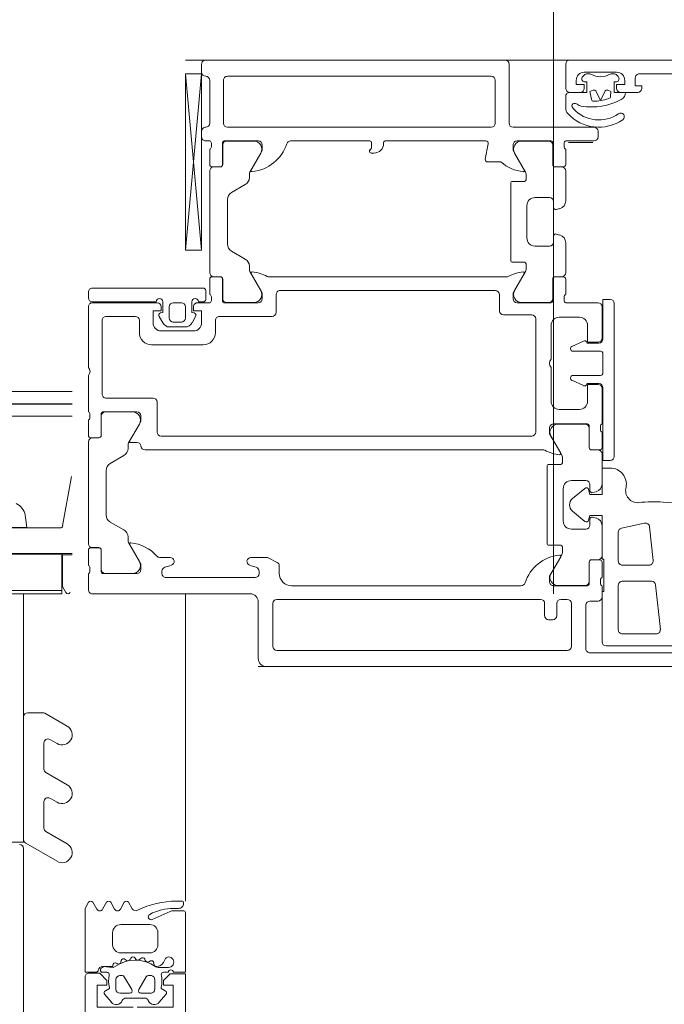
# Model space of a CAD drawing. Header units: centimetres. Extents: x -1631 to 21770, y -8842 to 3590.
# Tile 33 of 142: x 336 to 344, y 1008 to 1020. Entities that reach past the tile are written whole.
import ezdxf

# ---------------------------------------------------------------- set-up
doc = ezdxf.new("R2010")
doc.units = ezdxf.units.CM
doc.linetypes.add('Dash', pattern=[60, 30, -30])
for name, color, linetype, lineweight in [('A-DETL', 90, 'Continuous', 9), ('A-DETL-GENF', 92, 'Continuous', 9), ('A-DOOR', 31, 'Continuous', 13), ('A-GLAZ-CWMG', 51, 'Continuous', 9), ('A-WALL-IDEN', 211, 'Continuous', 13)]:
    doc.layers.add(name, color=color, linetype=linetype, lineweight=lineweight)

# ---------------------------------------------------------------- blocks, each defined once
blk = doc.blocks.new('Schueco_FWS_ADS-75-SimplySmart_inw_Family-02 - FWS SI insert unit 90-2368450-6_piętro IV __13_80 m_ - stan projektowany')
at = {"layer": 'A-DETL-GENF'}
for p, q in [((74.6, 0.9), (-74.6, 0.9)), ((-75.5, -6.6), (75.5, -6.6))]:
    blk.add_line(p, q, dxfattribs=at)
at = {"layer": 'A-DOOR'}
for p, q in [((68.35, 0.9), (74.5, 0.9)), ((74.6, 0.8), (74.6, 0.1)), ((70.5, 0.73), (69.21, 0.73)), ((69.45, 0.645), (70.3, 0.645)), ((70.55, 0.14), (70.55, 0.68)), ((70.73, 0.65), (70.73, 0.12)), ((74.37, 0.7), (70.78, 0.7)), ((74.42, 0.12), (74.42, 0.65)), ((70.1, 0.495), (69.68, 0.495)), ((69.63, 0.44), (69.688, -0.11)), ((70.15, -0.105), (70.15, 0.445)), ((70.91, 0.12), (70.91, 0.27)), ((70.96, 0.32), (71.01, 0.32)), ((71.06, 0.27), (71.06, 0.12)), ((70.35, -0.1), (70.35, 0.04)), ((70.4, 0.09), (70.5, 0.09)), ((70.78, 0.07), (70.86, 0.07)), ((71.11, 0.07), (74.37, 0.07)), ((70.509, -0.12), (70.509, -0.39)), ((70.95, -0.1), (70.529, -0.1)), ((70.56, -0.101), (70.894, -0.101)), ((74.19, -0.1), (71.35, -0.1)), ((74.7, 0), (76.65, 0)), ((76.7, -0.05), (76.7, -0.25)), ((69.738, -0.155), (70.1, -0.155)), ((70.35, -0.39), (70.35, -0.2)), ((70.37, -0.172), (70.37, -0.128)), ((70.51, -0.391), (70.51, -0.151)), ((75.74, -0.2), (74.64, -0.2)), ((70.1, -0.355), (69.769, -0.355)), ((70.981, -0.251), (70.847, -0.484)), ((74.34, -0.344), (74.34, -0.25)), ((74.59, -0.25), (74.59, -0.28)), ((74.625, -0.328), (74.705, -0.352)), ((75.675, -0.352), (75.755, -0.328)), ((75.79, -0.28), (75.79, -0.25)), ((76.521, -0.25), (76.1, -0.25)), ((76.156, -0.251), (76.49, -0.251)), ((76.54, -0.301), (76.54, -0.541)), ((76.541, -0.54), (76.541, -0.27)), ((76.68, -0.278), (76.68, -0.322)), ((76.7, -0.35), (76.7, -0.54)), ((69.72, -0.41), (69.764, -0.829)), ((70.15, -0.763), (70.15, -0.405)), ((70.35, -0.841), (70.35, -0.471)), ((70.479, -0.42), (70.38, -0.42)), ((70.4, -0.421), (70.48, -0.421)), ((74.476, -0.445), (74.367, -0.389)), ((74.69, -0.45), (74.499, -0.45)), ((75.817, -0.45), (75.69, -0.45)), ((76.203, -0.634), (76.069, -0.401)), ((70.84, -0.509), (70.84, -0.58)), ((70.86, -0.6), (71.01, -0.6)), ((76.57, -0.571), (76.65, -0.571)), ((76.67, -0.57), (76.571, -0.57)), ((71.03, -0.62), (71.03, -1.58)), ((76.21, -0.703), (76.21, -0.659)), ((76.7, -0.621), (76.7, -1.879)), ((69.824, -0.872), (70.11, -0.811)), ((70.5, -0.85), (70.5, -0.925)), ((70.73, -0.8), (70.55, -0.8)), ((76.43, -0.888), (76.26, -0.79)), ((70.469, -0.949), (70.424, -0.937)), ((70.564, -0.896), (70.716, -1.023)), ((70.83, -1.3), (70.83, -0.9)), ((76.48, -1.525), (76.48, -0.975)), ((70.716, -1.177), (70.564, -1.304)), ((70.424, -1.263), (70.469, -1.251)), ((70.5, -1.275), (70.5, -1.35)), ((70.35, -1.729), (70.35, -1.359)), ((70.55, -1.4), (70.73, -1.4)), ((70.2, -3.59), (70.2, -1.7)), ((70.84, -1.62), (70.84, -1.691)), ((71.01, -1.6), (70.86, -1.6)), ((76.26, -1.71), (76.43, -1.612)), ((70.35, -2), (70.35, -1.81)), ((70.38, -1.78), (70.479, -1.78)), ((70.48, -1.779), (70.4, -1.779)), ((70.509, -1.81), (70.509, -2.08)), ((70.51, -2.049), (70.51, -1.809)), ((70.847, -1.716), (70.981, -1.949)), ((71.083, -1.78), (76, -1.78)), ((76.21, -1.841), (76.21, -1.797)), ((76.069, -2.099), (76.203, -1.866)), ((76.099, -1.87), (76.176, -1.87)), ((76.65, -1.929), (76.57, -1.929)), ((76.571, -1.93), (76.67, -1.93)), ((70.37, -2.072), (70.37, -2.028)), ((71.17, -2), (71.17, -3.4)), ((75.8, -1.95), (71.22, -1.95)), ((75.85, -2.37), (75.85, -2)), ((76.54, -1.959), (76.54, -2.199)), ((76.541, -2.23), (76.541, -1.96)), ((76.7, -1.96), (76.7, -2.15)), ((70.35, -2.54), (70.35, -2.1)), ((70.529, -2.1), (70.95, -2.1)), ((70.894, -2.099), (70.56, -2.099)), ((76.68, -2.178), (76.68, -2.222)), ((70.88, -2.28), (70.63, -2.28)), ((76.1, -2.25), (76.521, -2.25)), ((76.49, -2.249), (76.156, -2.249)), ((76.7, -2.25), (76.7, -2.7)), ((70.98, -2.8), (70.98, -2.38)), ((76.48, -2.42), (75.9, -2.42)), ((76.53, -3.38), (76.53, -2.47)), ((70.39, -2.6), (70.54, -2.6)), ((70.581, -2.574), (70.723, -2.64)), ((70.74, -2.667), (70.74, -2.67)), ((70.34, -2.73), (70.34, -2.97)), ((70.71, -2.7), (70.37, -2.7)), ((76.7, -2.8), (76.7, -3.55)), ((70.98, -3.32), (70.98, -2.9)), ((70.37, -3), (70.71, -3)), ((70.74, -3.03), (70.74, -3.033)), ((70.35, -3.55), (70.35, -3.16)), ((70.54, -3.1), (70.39, -3.1)), ((70.723, -3.06), (70.581, -3.126)), ((75.28, -3.08), (75.92, -3.08)), ((75.13, -3.38), (75.13, -3.23)), ((75.8, -3.25), (75.4, -3.25)), ((76.07, -3.23), (76.07, -3.38)), ((75.419, -3.35), (75.374, -3.429)), ((75.694, -3.3), (75.506, -3.3)), ((75.65, -3.36), (75.55, -3.36)), ((75.826, -3.429), (75.781, -3.35)), ((70.63, -3.42), (70.88, -3.42)), ((71.22, -3.45), (71.57, -3.45)), ((71.62, -3.5), (71.62, -3.7)), ((74.38, -3.7), (74.38, -3.48)), ((74.43, -3.43), (75.08, -3.43)), ((75.5, -3.41), (75.5, -3.55)), ((75.7, -3.55), (75.7, -3.41)), ((76.12, -3.43), (76.48, -3.43)), ((70.8, -3.6), (70.4, -3.6)), ((70.82, -3.672), (70.82, -3.628)), ((70.959, -3.62), (70.959, -3.89)), ((70.96, -3.651), (70.96, -3.891)), ((71.4, -3.6), (70.979, -3.6)), ((71.344, -3.601), (71.01, -3.601)), ((75.021, -3.6), (74.6, -3.6)), ((74.656, -3.601), (74.99, -3.601)), ((75.04, -3.651), (75.04, -3.891)), ((75.041, -3.89), (75.041, -3.62)), ((75.18, -3.628), (75.18, -3.672)), ((75.35, -3.6), (75.2, -3.6)), ((75.25, -3.64), (75.25, -3.75)), ((75.34, -3.61), (75.28, -3.61)), ((75.55, -3.6), (75.65, -3.6)), ((76.65, -3.6), (75.85, -3.6)), ((76.65, -3.61), (75.86, -3.61)), ((70.8, -3.89), (70.8, -3.7)), ((71.297, -3.984), (71.431, -3.751)), ((71.67, -3.75), (74.33, -3.75)), ((74.703, -3.984), (74.569, -3.751)), ((75.2, -3.7), (75.2, -3.89)), ((76.7, -3.73), (76.7, -3.66)), ((75.28, -3.78), (76.65, -3.78)), ((70.8, -3.971), (70.8, -4.341)), ((70.929, -3.92), (70.83, -3.92)), ((70.93, -3.921), (70.85, -3.921)), ((71.29, -4.08), (71.29, -4.009)), ((74.467, -3.92), (71.533, -3.92)), ((74.71, -4.053), (74.71, -4.009)), ((75.07, -3.921), (75.15, -3.921)), ((75.17, -3.92), (75.071, -3.92)), ((75.2, -3.971), (75.2, -5.229)), ((71.46, -4.1), (71.31, -4.1)), ((71.48, -5.08), (71.48, -4.12)), ((74.93, -4.238), (74.76, -4.14)), ((75.3, -4.249), (75.5, -6.43)), ((70.95, -4.425), (70.95, -4.35)), ((71, -4.3), (71.18, -4.3)), ((74.98, -4.875), (74.98, -4.325)), ((70.874, -4.437), (70.919, -4.449)), ((71.28, -4.4), (71.28, -4.8)), ((70.8, -4.859), (70.8, -5.229)), ((70.919, -4.751), (70.874, -4.763)), ((70.95, -4.85), (70.95, -4.775)), ((71.18, -4.9), (71, -4.9)), ((74.76, -5.06), (74.93, -4.962)), ((71.31, -5.1), (71.46, -5.1)), ((71.29, -5.191), (71.29, -5.12)), ((71.431, -5.449), (71.297, -5.216)), ((74.569, -5.449), (74.703, -5.216)), ((74.71, -5.191), (74.71, -5.147)), ((70.8, -5.5), (70.8, -5.31)), ((70.83, -5.28), (70.929, -5.28)), ((70.85, -5.279), (70.93, -5.279)), ((70.959, -5.31), (70.959, -5.58)), ((70.96, -5.309), (70.96, -5.549)), ((71.6, -5.34), (71.764, -5.34)), ((75.04, -5.309), (75.04, -5.549)), ((75.041, -5.58), (75.041, -5.31)), ((75.15, -5.279), (75.07, -5.279)), ((75.071, -5.28), (75.17, -5.28)), ((75.2, -5.31), (75.2, -5.5)), ((71.794, -5.376), (71.757, -5.564)), ((73.17, -5.45), (73.205, -5.45)), ((70.45, -5.6), (70.8, -5.6)), ((70.765, -5.58), (70.465, -5.58)), ((70.82, -5.572), (70.82, -5.528)), ((70.979, -5.6), (71.4, -5.6)), ((71.01, -5.599), (71.344, -5.599)), ((71.786, -5.6), (73.03, -5.6)), ((73.05, -5.58), (73.05, -5.57)), ((73.22, -5.6), (74.2, -5.6)), ((74.6, -5.6), (75.021, -5.6)), ((74.99, -5.599), (74.656, -5.599)), ((75.18, -5.528), (75.18, -5.572)), ((75.2, -5.6), (75.25, -5.6)), ((70.4, -5.72), (70.4, -5.65)), ((75.3, -5.65), (75.3, -5.72)), ((71.45, -5.77), (70.45, -5.77)), ((71.5, -6.55), (71.5, -5.82)), ((71.67, -5.82), (71.67, -6.35)), ((74.98, -5.77), (71.72, -5.77)), ((75.03, -6.35), (75.03, -5.82)), ((75.2, -5.82), (75.2, -6.35)), ((69.91, -6.2), (70.12, -6.2)), ((70.62, -6.2), (70.75, -6.2)), ((70.8, -6.25), (70.8, -6.55)), ((68.6, -6.43), (69.89, -6.43)), ((70.176, -6.421), (70.152, -6.397)), ((70.17, -6.45), (70.57, -6.45)), ((70.227, -6.43), (70.197, -6.43)), ((70.543, -6.43), (70.513, -6.43)), ((70.588, -6.397), (70.564, -6.421)), ((71.72, -6.4), (74.98, -6.4)), ((75.3, -6.45), (75.3, -6.55)), ((75.25, -6.6), (71.55, -6.6))]:
    blk.add_line(p, q, dxfattribs=at)
at = {"layer": 'A-DOOR', "flags": 128}
for points in [[(70.35, 0.595), (70.35, -0.03), (70.33, -0.03), (70.33, -0.43), (70.35, -0.43), (70.35, -0.97), (70.5, -0.97), (70.516, -0.911)], [(70.862, -0.459), (71, -0.22), (71, -0.15)], [(76.05, -0.3), (76.05, -0.37), (76.188, -0.609)], [(70.516, -1.289), (70.5, -1.23), (70.35, -1.23), (70.35, -1.555), (70.25, -1.555)], [(70.25, -1.65), (70.34, -1.65), (70.34, -2.55)], [(71, -2.05), (71, -1.98), (70.862, -1.741)], [(76.188, -1.891), (76.05, -2.13), (76.05, -2.2)], [(70.53, -2.38), (70.53, -2.59), (70.4, -2.59)], [(70.34, -3.15), (70.34, -3.64), (70.25, -3.64)], [(70.4, -3.11), (70.53, -3.11), (70.53, -3.32)], [(75.3, -3.35), (75.3, -3.5), (75.4, -3.5), (75.4, -3.55)], [(75.8, -3.55), (75.8, -3.5), (75.9, -3.5), (75.9, -3.35)], [(75.392, -3.473), (75.42, -3.48), (75.42, -3.61)], [(75.78, -3.61), (75.78, -3.48), (75.808, -3.473)], [(71.312, -3.959), (71.45, -3.72), (71.45, -3.65)], [(74.55, -3.65), (74.55, -3.72), (74.688, -3.959)], [(75.5, -4.249), (75.5, -6.43), (75.3, -6.43), (75.3, -4.249), (75.5, -4.249), (75.3, -6.43)], [(71.45, -5.55), (71.45, -5.48), (71.312, -5.241)], [(74.688, -5.241), (74.55, -5.48), (74.55, -5.55)], [(73.225, -5.47), (73.225, -5.477), (73.2, -5.51), (73.2, -5.58)], [(70.8, -6.006), (70.8, -6.015), (70.8, -6.15)], [(70.75, -6.6), (62.1, -6.6), (62.1, -6.26), (62.21, -6.15), (62.27, -6.15), (62.27, -6.32)], [(70.17, -6.33), (70.2, -6.33), (70.2, -6.2), (70.06, -6.2)], [(70.75, -6.2), (70.54, -6.2), (70.54, -6.33), (70.57, -6.33)], [(69.94, -6.38), (69.94, -6.28), (69.86, -6.28), (69.86, -6.25)], [(70.17, -6.25), (70.17, -6.3), (70.07, -6.3), (70.07, -6.35)], [(70.67, -6.35), (70.67, -6.3), (70.57, -6.3), (70.57, -6.25)]]:
    blk.add_lwpolyline(points, dxfattribs=at)
for points in [[(70.28, -6.227), (70.24, -6.213), (70.246, -6.149), (70.24, -6.213)], [(70.423, -6.212), (70.37, -6.099), (70.317, -6.212), (70.37, -6.099)], [(70.483, -6.115), (70.5, -6.213), (70.46, -6.227), (70.5, -6.213)]]:
    blk.add_lwpolyline(points, close=True, dxfattribs=at)
at = {"layer": 'A-DOOR'}
for centre, radius, start, end in [((74.5, 0.8), 0.1, 360, 90), ((70.3, 0.595), 0.05, 0, 90), ((70.5, 0.68), 0.05, 360, 90), ((70.78, 0.65), 0.05, 90, 180), ((74.37, 0.65), 0.05, 0, 90), ((69.68, 0.445), 0.05, 90, 186), ((70.1, 0.445), 0.05, 360, 90), ((70.96, 0.27), 0.05, 90, 180), ((71.01, 0.27), 0.05, 360, 90), ((70.5, 0.14), 0.05, 270, 360), ((70.4, 0.04), 0.05, 90, 180), ((70.78, 0.12), 0.05, 180, 270), ((70.86, 0.12), 0.05, 270, 360), ((71.11, 0.12), 0.05, 180, 270), ((74.37, 0.12), 0.05, 270, 360), ((74.7, 0.1), 0.1, 180, 270), ((69.738, -0.105), 0.05, 186, 270), ((70.1, -0.105), 0.05, 270, 0), ((70.34, -0.128), 0.03, 360, 70.5288), ((70.529, -0.12), 0.02, 90, 180), ((70.56, -0.151), 0.05, 90, 180), ((70.894, -0.201), 0.1, 330, 90), ((70.95, -0.15), 0.05, 360, 90), ((71.35, -0.15), 0.05, 90, 162.2516), ((74.19, -0.25), 0.15, 360, 90), ((76.65, -0.05), 0.05, 360, 90), ((70.34, -0.172), 0.03, 289.4712, 360), ((70.826, 0.018), 0.5, 275.6226, 342.2516), ((74.64, -0.25), 0.05, 90, 180), ((75.74, -0.25), 0.05, 360, 90), ((69.769, -0.405), 0.05, 90, 186), ((70.1, -0.405), 0.05, 360, 90), ((74.39, -0.344), 0.05, 180, 243), ((74.64, -0.28), 0.05, 180, 253), ((74.69, -0.4), 0.05, 270, 73), ((75.69, -0.4), 0.05, 107, 270), ((75.74, -0.28), 0.05, 287, 360), ((76.1, -0.3), 0.05, 90, 180), ((76.156, -0.351), 0.1, 90, 210), ((76.49, -0.301), 0.05, 360, 90), ((76.521, -0.27), 0.02, 360, 90), ((76.71, -0.278), 0.03, 109.4712, 180), ((76.71, -0.322), 0.03, 180, 250.5288), ((70.38, -0.39), 0.03, 180, 270), ((70.4, -0.471), 0.05, 90, 180), ((70.479, -0.39), 0.03, 270, 360), ((70.48, -0.391), 0.03, 270, 360), ((70.89, -0.509), 0.05, 150, 180), ((70.874, -0.466), 0.0138, 150, 275.6226), ((74.499, -0.4), 0.05, 243, 270), ((75.817, -0.5), 0.05, 41.9139, 90), ((76.226, -0.133), 0.5, 221.9139, 264.0801), ((70.86, -0.58), 0.02, 180, 270), ((71.01, -0.62), 0.02, 360, 90), ((76.57, -0.541), 0.03, 180, 270), ((76.571, -0.54), 0.03, 180, 270), ((76.65, -0.621), 0.05, 360, 90), ((76.67, -0.54), 0.03, 270, 360), ((76.176, -0.616), 0.0138, 264.0801, 30), ((76.16, -0.659), 0.05, 0, 30), ((76.31, -0.703), 0.1, 180, 240), ((69.813, -0.823), 0.05, 186, 282), ((70.1, -0.763), 0.05, 282, 360), ((70.45, -0.841), 0.1, 180, 255), ((70.55, -0.85), 0.05, 90, 180), ((70.73, -0.9), 0.1, 360, 90), ((70.475, -0.925), 0.025, 255, 360), ((70.545, -0.919), 0.03, 50, 165.0049), ((76.38, -0.975), 0.1, 360, 60), ((69.735, 1.362), 2.5, 256.469, 266.7837), ((70.652, -1.1), 0.1, 310, 50), ((69.707, 0.863), 2, 266.7837, 275.3952), ((69.909, -1.277), 0.15, 344.3113, 95.3952), ((70.25, -1.355), 0.2, 169.3496, 270), ((70.45, -1.359), 0.1, 105, 180), ((70.475, -1.275), 0.025, 0, 105), ((70.545, -1.281), 0.03, 194.9951, 310), ((70.73, -1.3), 0.1, 270, 360), ((70.55, -1.35), 0.05, 180, 270), ((71.01, -1.58), 0.02, 270, 0), ((76.38, -1.525), 0.1, 300, 360), ((70.25, -1.7), 0.05, 90, 180), ((70.86, -1.62), 0.02, 90, 180), ((70.89, -1.691), 0.05, 180, 210), ((70.4, -1.729), 0.05, 180, 270), ((70.38, -1.81), 0.03, 90, 180), ((70.479, -1.81), 0.03, 0, 90), ((70.48, -1.809), 0.03, 0, 90), ((70.874, -1.734), 0.0138, 84.6714, 210), ((70.829, -2.218), 0.5, 62.5097, 84.6714), ((71.083, -1.73), 0.05, 242.5097, 270), ((76, -1.83), 0.05, 5.7392, 90), ((76.099, -1.82), 0.05, 185.7392, 270), ((76.31, -1.797), 0.1, 120, 180), ((76.176, -1.884), 0.0138, 330, 90), ((76.16, -1.841), 0.05, 330, 360), ((76.57, -1.959), 0.03, 90, 180), ((76.571, -1.96), 0.03, 90, 180), ((76.65, -1.879), 0.05, 270, 360), ((76.67, -1.96), 0.03, 0, 90), ((70.34, -2.028), 0.03, 360, 70.5288), ((70.56, -2.049), 0.05, 180, 270), ((70.894, -1.999), 0.1, 270, 30), ((70.95, -2.05), 0.05, 270, 0), ((71.22, -2), 0.05, 90, 180), ((75.8, -2), 0.05, 0, 90), ((70.34, -2.072), 0.03, 289.4712, 0), ((70.529, -2.08), 0.02, 180, 270), ((76.156, -2.149), 0.1, 150, 270), ((76.71, -2.178), 0.03, 109.4712, 180), ((70.63, -2.38), 0.1, 90, 180), ((70.88, -2.38), 0.1, 360, 90), ((76.1, -2.2), 0.05, 180, 270), ((76.49, -2.199), 0.05, 270, 360), ((76.521, -2.23), 0.02, 270, 360), ((76.71, -2.222), 0.03, 180, 250.5288), ((75.9, -2.37), 0.05, 180, 270), ((76.48, -2.47), 0.05, 360, 90), ((70.39, -2.55), 0.05, 180, 270), ((70.4, -2.54), 0.05, 180, 270), ((70.568, -2.601), 0.03, 65, 158.2882), ((70.71, -2.67), 0.03, 270, 0), ((70.71, -2.667), 0.03, 0, 65), ((70.37, -2.73), 0.03, 90, 180), ((70.927, -2.85), 0.0725, 316.3972, 43.6028), ((76.752, -2.75), 0.0725, 136.3972, 223.6028), ((70.37, -2.97), 0.03, 180, 270), ((70.71, -3.03), 0.03, 0, 90), ((70.71, -3.033), 0.03, 295, 0), ((70.39, -3.15), 0.05, 90, 180), ((70.4, -3.16), 0.05, 90, 180), ((70.568, -3.099), 0.03, 201.7118, 295), ((75.28, -3.23), 0.15, 90, 180), ((75.92, -3.23), 0.15, 360, 90), ((75.4, -3.35), 0.1, 90, 180), ((75.8, -3.35), 0.1, 360, 90), ((70.63, -3.32), 0.1, 180, 270), ((70.88, -3.32), 0.1, 270, 360), ((71.22, -3.4), 0.05, 180, 270), ((75.08, -3.38), 0.05, 270, 0), ((75.506, -3.4), 0.1, 90, 150), ((75.55, -3.41), 0.05, 90, 180), ((75.65, -3.41), 0.05, 0, 90), ((75.694, -3.4), 0.1, 30, 90), ((76.12, -3.38), 0.05, 180, 270), ((76.48, -3.38), 0.05, 270, 0), ((71.57, -3.5), 0.05, 0, 90), ((74.43, -3.48), 0.05, 90, 180), ((75.4, -3.444), 0.03, 150, 255), ((75.8, -3.444), 0.03, 285, 30), ((70.25, -3.59), 0.05, 180, 270), ((70.4, -3.55), 0.05, 180, 270), ((70.79, -3.628), 0.03, 0, 70.5288), ((70.979, -3.62), 0.02, 90, 180), ((71.01, -3.651), 0.05, 90, 180), ((71.344, -3.701), 0.1, 330, 90), ((71.4, -3.65), 0.05, 0, 90), ((74.6, -3.65), 0.05, 90, 180), ((74.656, -3.701), 0.1, 90, 210), ((74.99, -3.651), 0.05, 0, 90), ((75.021, -3.62), 0.02, 0, 90), ((75.21, -3.628), 0.03, 109.4712, 180), ((75.28, -3.64), 0.03, 90, 180), ((75.38, -3.61), 0.04, 180, 0), ((75.35, -3.55), 0.05, 270, 0), ((75.55, -3.55), 0.05, 180, 270), ((75.65, -3.55), 0.05, 270, 360), ((75.82, -3.61), 0.04, 180, 0), ((75.85, -3.55), 0.05, 180, 270), ((76.65, -3.55), 0.05, 270, 0), ((76.65, -3.66), 0.05, 0, 90), ((70.79, -3.672), 0.03, 289.4712, 0), ((71.67, -3.7), 0.05, 180, 270), ((74.33, -3.7), 0.05, 270, 0), ((75.21, -3.672), 0.03, 180, 250.5288), ((75.28, -3.75), 0.03, 180, 270), ((76.65, -3.73), 0.05, 270, 0), ((70.83, -3.89), 0.03, 180, 270), ((70.929, -3.89), 0.03, 270, 0), ((70.93, -3.891), 0.03, 270, 0), ((75.07, -3.891), 0.03, 180, 270), ((75.071, -3.89), 0.03, 180, 270), ((75.17, -3.89), 0.03, 270, 0), ((70.85, -3.971), 0.05, 90, 180), ((71.34, -4.009), 0.05, 150, 180), ((71.324, -3.966), 0.0138, 150, 275.3286), ((71.279, -3.482), 0.5, 275.3286, 297.4903), ((71.533, -3.97), 0.05, 90, 117.4903), ((74.467, -3.97), 0.05, 62.5097, 90), ((74.721, -3.482), 0.5, 242.5097, 264.6714), ((74.676, -3.966), 0.0138, 264.6714, 30), ((74.66, -4.009), 0.05, 0, 30), ((75.15, -3.971), 0.05, 0, 90), ((71.31, -4.08), 0.02, 180, 270), ((71.46, -4.12), 0.02, 0, 90), ((74.81, -4.053), 0.1, 180, 240), ((74.88, -4.325), 0.1, 360, 60), ((70.9, -4.341), 0.1, 180, 255), ((71, -4.35), 0.05, 90, 180), ((71.18, -4.4), 0.1, 0, 90), ((70.925, -4.425), 0.025, 255, 0), ((70.9, -4.859), 0.1, 105, 180), ((70.925, -4.775), 0.025, 0, 105), ((71, -4.85), 0.05, 180, 270), ((71.18, -4.8), 0.1, 270, 0), ((74.88, -4.875), 0.1, 300, 0), ((71.31, -5.12), 0.02, 90, 180), ((71.46, -5.08), 0.02, 270, 0), ((74.81, -5.147), 0.1, 120, 180), ((70.85, -5.229), 0.05, 180, 270), ((71.34, -5.191), 0.05, 180, 210), ((71.324, -5.234), 0.0138, 83.8593, 210), ((71.272, -5.717), 0.5, 48.9748, 83.8593), ((74.724, -5.718), 0.5, 95.6226, 162.2516), ((74.676, -5.234), 0.0138, 330, 95.6226), ((74.66, -5.191), 0.05, 330, 0), ((75.15, -5.229), 0.05, 270, 0), ((70.83, -5.31), 0.03, 90, 180), ((70.929, -5.31), 0.03, 0, 90), ((70.93, -5.309), 0.03, 0, 90), ((71.764, -5.37), 0.03, 349, 90), ((75.07, -5.309), 0.03, 90, 180), ((75.071, -5.31), 0.03, 90, 180), ((75.17, -5.31), 0.03, 0, 90), ((71.344, -5.499), 0.1, 270, 30), ((73.17, -5.57), 0.12, 90, 180), ((73.205, -5.47), 0.02, 0, 90), ((73.205, -5.477), 0.02, 315, 0), ((74.656, -5.499), 0.1, 150, 270), ((70.45, -5.65), 0.05, 90, 180), ((70.79, -5.528), 0.03, 360, 70.5288), ((70.79, -5.572), 0.03, 289.4712, 360), ((70.979, -5.58), 0.02, 180, 270), ((71.01, -5.549), 0.05, 180, 270), ((71.4, -5.55), 0.05, 270, 0), ((71.786, -5.57), 0.03, 169, 270), ((73.03, -5.58), 0.02, 270, 0), ((73.22, -5.58), 0.02, 180, 270), ((74.2, -5.55), 0.05, 270, 342.2516), ((74.6, -5.55), 0.05, 180, 270), ((74.99, -5.549), 0.05, 270, 0), ((75.021, -5.58), 0.02, 270, 0), ((75.21, -5.528), 0.03, 109.4712, 180), ((75.21, -5.572), 0.03, 180, 250.5288), ((75.25, -5.65), 0.05, 360, 90), ((70.45, -5.72), 0.05, 180, 270), ((75.25, -5.72), 0.05, 270, 0), ((70.391, -6.289), 0.519, 42.3901, 124.8585), ((71.45, -5.82), 0.05, 0, 90), ((71.72, -5.82), 0.05, 90, 180), ((74.98, -5.82), 0.05, 0, 90), ((75.25, -5.82), 0.05, 90, 180), ((70.12, -5.9), 0.045, 124.8585, 304.8585), ((70.391, -6.289), 0.429, 43.162, 124.8585), ((70.7, -6.006), 0.1, 360, 42.3901), ((70.482, -6.81), 0.79, 80.8458, 117.8642), ((70.592, -6.129), 0.1, 49.3398, 80.8458), ((70.69, -6.015), 0.05, 229.3398, 282.6892), ((70.694, -6.035), 0.03, 282.6892, 26.8893), ((70.623, -6.071), 0.11, 26.8893, 43.162), ((70.27, -6.029), 0.53, 360, 1.5104), ((69.91, -6.25), 0.05, 90, 180), ((70.16, -6.2), 0.1, 117.8642, 180), ((70.12, -6.25), 0.05, 0, 90), ((70.275, -6.152), 0.03, 107.4598, 175), ((70.275, -6.152), 0.03, 107.4598, 175), ((70.482, -6.81), 0.72, 98.9885, 107.4598), ((70.482, -6.81), 0.72, 98.9885, 107.4598), ((70.482, -6.81), 0.72, 92.4282, 98.9885), ((70.482, -6.81), 0.72, 92.4282, 98.9885), ((70.453, -6.121), 0.03, 10, 92.4282), ((70.453, -6.121), 0.03, 10, 92.4282), ((70.62, -6.25), 0.05, 90, 180), ((70.75, -6.15), 0.05, 270, 0), ((70.75, -6.25), 0.05, 0, 90), ((70.18, -6.369), 0.04, 104.4775, 225), ((70.29, -6.199), 0.03, 250, 335), ((70.29, -6.199), 0.03, 250, 335), ((70.45, -6.199), 0.03, 205, 290), ((70.45, -6.199), 0.03, 205, 290), ((70.56, -6.369), 0.04, 315, 75.5225), ((69.89, -6.38), 0.05, 270, 0), ((70.17, -6.35), 0.1, 180, 270), ((70.197, -6.4), 0.03, 225, 270), ((70.227, -6.38), 0.05, 270, 297.4893), ((70.37, -6.655), 0.26, 62.5107, 117.4893), ((70.513, -6.38), 0.05, 242.5107, 270), ((70.543, -6.4), 0.03, 270, 315), ((70.57, -6.35), 0.1, 270, 0), ((71.72, -6.35), 0.05, 180, 270), ((74.98, -6.35), 0.05, 270, 0), ((75.25, -6.35), 0.05, 180, 270), ((75.25, -6.45), 0.05, 0, 90), ((70.75, -6.55), 0.05, 270, 360), ((71.55, -6.55), 0.05, 180, 270), ((75.25, -6.55), 0.05, 270, 0)]:
    blk.add_arc(centre, radius, start, end, dxfattribs=at)
blk = doc.blocks.new('Rectangular Mullion - Schueco_FWS-50-SI_Tran_CovCap-20mm_Tran-55mm-2368447-6_piętro IV __13_80 m_ - stan projektowany')
at = {"layer": 'A-GLAZ-CWMG'}
blk.add_line((338.377, 1013.376), (338.377, 1009.576), dxfattribs=at)
blk = doc.blocks.new('Rectangular Mullion - SI_CovCap-20mm_Mull-85mm-V12-6_piętro IV __13_80 m_ - stan projektowany')
at = {"layer": 'A-DETL-GENF'}
for p, q in [((-1.26, 5.95), (-1.26, 4.74)), ((-0.5, 3.15), (-0.5, 5.85)), ((-2.176, 5.051), (-2.258, 4.954)), ((-1.765, 5), (-1.995, 5)), ((-1.502, 4.954), (-1.584, 5.051)), ((-2.12, 4.89), (-2.12, 4.77)), ((-1.95, 4.94), (-2.07, 4.94)), ((-2.016, 4.735), (-1.924, 4.895)), ((-1.836, 4.895), (-1.744, 4.735)), ((-1.69, 4.94), (-1.81, 4.94)), ((-1.64, 4.77), (-1.64, 4.89)), ((-2.23, 4.68), (-2.29, 4.68)), ((-2.07, 4.72), (-2.042, 4.72)), ((-1.718, 4.72), (-1.69, 4.72)), ((-1.464, 4.68), (-1.529, 4.68)), ((-2.29, 4.62), (-2.162, 4.62)), ((-2.227, 4.559), (-2.255, 4.51)), ((-2.107, 4.562), (-2.108, 4.577)), ((-2.048, 4.551), (-2.066, 4.54)), ((-1.997, 4.52), (-2.002, 4.533)), ((-1.933, 4.522), (-1.948, 4.508)), ((-1.877, 4.504), (-1.885, 4.517)), ((-1.816, 4.523), (-1.826, 4.506)), ((-1.756, 4.521), (-1.767, 4.531)), ((-1.702, 4.556), (-1.707, 4.536)), ((-1.646, 4.568), (-1.659, 4.575)), ((-1.7, 4.44), (-2.06, 4.44)), ((-2.16, 4.34), (-2.16, 4.19)), ((-1.6, 4.19), (-1.6, 4.34)), ((-2.31, 3.929), (-2.089, 4.027)), ((-2.06, 4.09), (-1.7, 4.09)), ((-2.48, 3.92), (-2.351, 3.92)), ((-1.744, 3.815), (-1.696, 3.899)), ((-1.625, 3.899), (-1.576, 3.815)), ((-1.524, 3.815), (-1.475, 3.899)), ((-1.404, 3.899), (-1.355, 3.815)), ((-2.476, 3.83), (-2.476, 3.82)), ((-2.456, 3.8), (-2.389, 3.8)), ((-2.355, 3.89), (-2.416, 3.89)), ((-1.843, 3.895), (-1.796, 3.815)), ((-0.913, 3.308), (-0.525, 3.084)), ((-0.775, 2.94), (-1.038, 3.092)), ((-0.5, 3.041), (-0.5, 1.52)), ((-0.75, 2.571), (-0.75, 2.897)), ((-0.913, 2.578), (-0.825, 2.528)), ((-0.775, 2.21), (-1.038, 2.362)), ((-0.75, 1.845), (-0.75, 2.167)), ((-0.913, 1.852), (-0.825, 1.802)), ((-0.762, 1.477), (-1.038, 1.636)), ((-0.55, 1.47), (-0.737, 1.47)), ((-1.09, -1.449), (-0.982, -0.84)), ((-0.953, -0.815), (-0.025, -0.815)), ((2.135, -2.195), (-1.1, -2.195)), ((-1.1, -2.345), (2.125, -2.345)), ((2.35, -2.5), (-1.1, -2.5))]:
    blk.add_line(p, q, dxfattribs=at)
at = {"layer": 'A-DETL-GENF', "flags": 128}
for points in [[(-1.905, 5.11), (-2.35, 5.11), (-2.35, 4.84), (-2.23, 4.84), (-2.23, 4.78), (-2.31, 4.7), (-2.5, 4.7), (-2.5, 6.379), (-2.5, 6.7)], [(-1.31, 4.69), (-1.44, 4.69), (-1.53, 4.78), (-1.53, 4.84), (-1.41, 4.84), (-1.41, 5.11), (-1.855, 5.11)], [(-2.25, 4.909), (-2.2, 4.88), (-2.2, 4.867)], [(-1.56, 4.867), (-1.56, 4.88), (-1.51, 4.909)], [(-2.35, 4.68), (-2.5, 4.68), (-2.5, 3.94)], [(-1.303, 3.815), (-1.26, 3.89), (-1.26, 4.68), (-1.395, 4.68)], [(-1.605, 4.62), (-1.475, 4.61), (-1.602, 4.61), (-1.602, 4.594)], [(-0.2, 0.113), (-0.2, 0), (-0.5, 0), (-0.5, 3.07), (-0.175, 3.07), (-0.175, 3.88)], [(-1.1, -0.48), (-0.98, -0.48), (-0.98, -0.09), (-1.023, -0.016)], [(1.244, -1.227), (1.14, -0.64), (1.25, -0.64), (1.25, -0.58), (1.17, -0.5), (-1.1, -0.5)], [(0.52, -0.974), (0.54, -0.821), (-0.54, -0.821), (-0.52, -0.974)], [(-1.1, -2.35), (2.37, -2.35), (2.37, -1.72), (2.12, -1.72), (2.12, -1.99), (1.99, -1.99), (1.99, -1.64)]]:
    blk.add_lwpolyline(points, dxfattribs=at)
for points in [[(0.97, 0), (-0.97, 0), (-0.97, -0.04), (0.97, -0.04)], [(0.97, -0.04), (-0.97, -0.04), (-0.97, -0.49), (0.97, -0.49)]]:
    blk.add_lwpolyline(points, close=True, dxfattribs=at)
at = {"layer": 'A-DETL-GENF'}
for centre, radius, start, end in [((-2.115, 5), 0.08, 22.6134, 140.0011), ((-1.995, 5.05), 0.05, 202.6202, 269.9974), ((-1.765, 5.05), 0.05, 269.9966, 337.3769), ((-1.645, 5), 0.08, 40.0008, 157.375), ((-2.235, 4.935), 0.03, 140.0081, 239.9928), ((-2.07, 4.89), 0.05, 89.9877, 180.0079), ((-1.95, 4.91), 0.03, 329.9953, 90.0042), ((-1.81, 4.91), 0.03, 89.9965, 209.9951), ((-1.69, 4.89), 0.05, 0.007, 89.9886), ((-1.525, 4.935), 0.03, 299.9961, 40.0091), ((-1.896, 4.789), 0.314, 165.4957, 194.4999), ((-2.07, 4.77), 0.05, 179.9875, 270.008), ((-1.69, 4.77), 0.05, 270.0068, 359.9887), ((-1.864, 4.789), 0.314, 346.8002, 14.4808), ((-2.32, 4.68), 0.03, 179.9978, 359.9978), ((-2.23, 4.71), 0.03, 270.903, 359.9793), ((-2.042, 4.75), 0.03, 269.9857, 330.0042), ((-1.718, 4.75), 0.03, 209.9928, 270.0084), ((-1.529, 4.71), 0.03, 166.8002, 269.9978), ((-1.483, 4.653), 0.033, 269.9978, 54.9077), ((-1.475, 4.66), 0.05, 269.9889, 352.8241), ((-1.395, 4.65), 0.03, 90.0008, 172.8093), ((-1.31, 4.74), 0.05, 270, 0), ((-2.29, 4.555), 0.065, 89.9978, 269.9978), ((-2.29, 4.53), 0.04, 269.9978, 330.004), ((-2.141, 4.509), 0.1, 90.8249, 149.9955), ((-2.162, 4.57), 0.05, 54.9199, 89.9978), ((-2.142, 4.575), 0.0339, 3.0003, 90.8195), ((-1.88, 4.971), 0.44, 234.9199, 305.839), ((-2.08, 4.564), 0.0272, 183.0125, 299.9868), ((-2.032, 4.523), 0.0316, 18.0011, 119.9907), ((-1.969, 4.529), 0.03, 197.9969, 314.9972), ((-1.911, 4.499), 0.0316, 32.9873, 135.0068), ((-1.852, 4.521), 0.03, 212.9992, 329.9975), ((-1.788, 4.507), 0.0316, 48.0004, 149.9952), ((-1.736, 4.543), 0.03, 227.9949, 345.0023), ((-1.673, 4.548), 0.03, 63.0009, 164.9963), ((-1.632, 4.594), 0.03, 243.0068, 359.9866), ((-1.605, 4.59), 0.03, 89.9978, 125.839), ((-2.06, 4.34), 0.1, 89.9978, 179.9978), ((-1.7, 4.34), 0.1, 359.9978, 89.9978), ((-2.06, 4.19), 0.1, 179.9978, 269.9978), ((-1.7, 4.19), 0.1, 269.9978, 359.9978), ((-2.075, 3.995), 0.035, 298.0726, 113.9962), ((-2.48, 3.94), 0.02, 180.0061, 269.9938), ((-2.389, 4.87), 1.07, 269.9984, 296.658), ((-2.355, 4.52), 0.63, 269.9981, 298.0699), ((-2.351, 4.02), 0.1, 270.0023, 293.9916), ((-1.886, 3.868), 0.051, 31.8047, 116.6592), ((-1.66, 3.879), 0.041, 29.9963, 149.9993), ((-1.44, 3.879), 0.041, 30.003, 149.9925), ((-2.416, 3.83), 0.06, 89.9876, 180.0101), ((-2.456, 3.82), 0.02, 179.9598, 270.0205), ((-1.77, 3.83), 0.03, 209.9942, 330.0014), ((-1.55, 3.83), 0.03, 209.9942, 330.0014), ((-1.329, 3.83), 0.03, 209.9942, 330.0014), ((-0.975, 3.2), 0.125, 60, 240), ((-0.55, 3.041), 0.05, 0, 60), ((-0.45, 3.15), 0.05, 180, 270), ((-0.8, 2.897), 0.05, 360, 60), ((-0.975, 2.47), 0.125, 60, 240), ((-0.8, 2.571), 0.05, 240, 360), ((-0.8, 2.167), 0.05, 0, 60), ((-0.975, 1.744), 0.125, 60, 240), ((-0.8, 1.845), 0.05, 240, 0), ((-0.737, 1.52), 0.05, 240, 270), ((-0.55, 1.52), 0.05, 270, 360), ((-1.049, -0.031), 0.03, 29.7965, 150.132), ((-0.953, -0.845), 0.03, 90, 170), ((-0.307, -0.921), 0.22, 193.9707, 242.728)]:
    blk.add_arc(centre, radius, start, end, dxfattribs=at)

msp = doc.modelspace()

# ---------------------------------------------------------------- linework, layer by layer
at = {"layer": 'A-DETL', "linetype": 'Dash', "lineweight": 25}
msp.add_open_spline([(-555.623, 1472.575), (-478.908, 1472.575), (-450.623, 1472.575), (-439.123, 1472.575), (-439.123, 1461.075), (-439.123, 1432.79), (-439.123, 1329.11), (-439.123, 1326.281), (-439.123, 1289.326), (-402.167, 1289.326), (-399.339, 1289.326), (54.377, 1289.326), (347.204, 1289.326), (391.666, 1289.326), (413.877, 1267.114), (413.877, 1211.148), (413.877, 1019.9)], degree=3, knots=[0, 0, 0, 0, 1.274059, 1.834911, 2.395763, 3.964714, 5.438832, 7.007784, 7.847024, 8.686264, 14.083246, 22.278473, 30.929004, 34.961158, 36.402966, 39.45005, 39.45005, 39.45005, 39.45005], dxfattribs=at)
at = {"layer": 'A-WALL-IDEN'}
msp.add_line((342.927, 1013.376), (342.927, 1082.111), dxfattribs=at)

# ---------------------------------------------------------------- block references
at = {"layer": 'A-DOOR', "rotation": 180}
msp.add_blockref('Schueco_FWS_ADS-75-SimplySmart_inw_Family-02 - FWS SI insert unit 90-2368450-6_piętro IV __13_80 m_ - stan projektowany', (413.877, 1013.376), dxfattribs=at)
at = {"layer": 'A-GLAZ-CWMG'}
msp.add_blockref('Rectangular Mullion - Schueco_FWS-50-SI_Tran_CovCap-20mm_Tran-55mm-2368447-6_piętro IV __13_80 m_ - stan projektowany', (0, 0), dxfattribs=at)
at = {"layer": 'A-GLAZ-CWMG', "rotation": 180}
msp.add_blockref('Rectangular Mullion - SI_CovCap-20mm_Mull-85mm-V12-6_piętro IV __13_80 m_ - stan projektowany', (335.877, 1013.376), dxfattribs=at)

doc.saveas('drawing.dxf')
